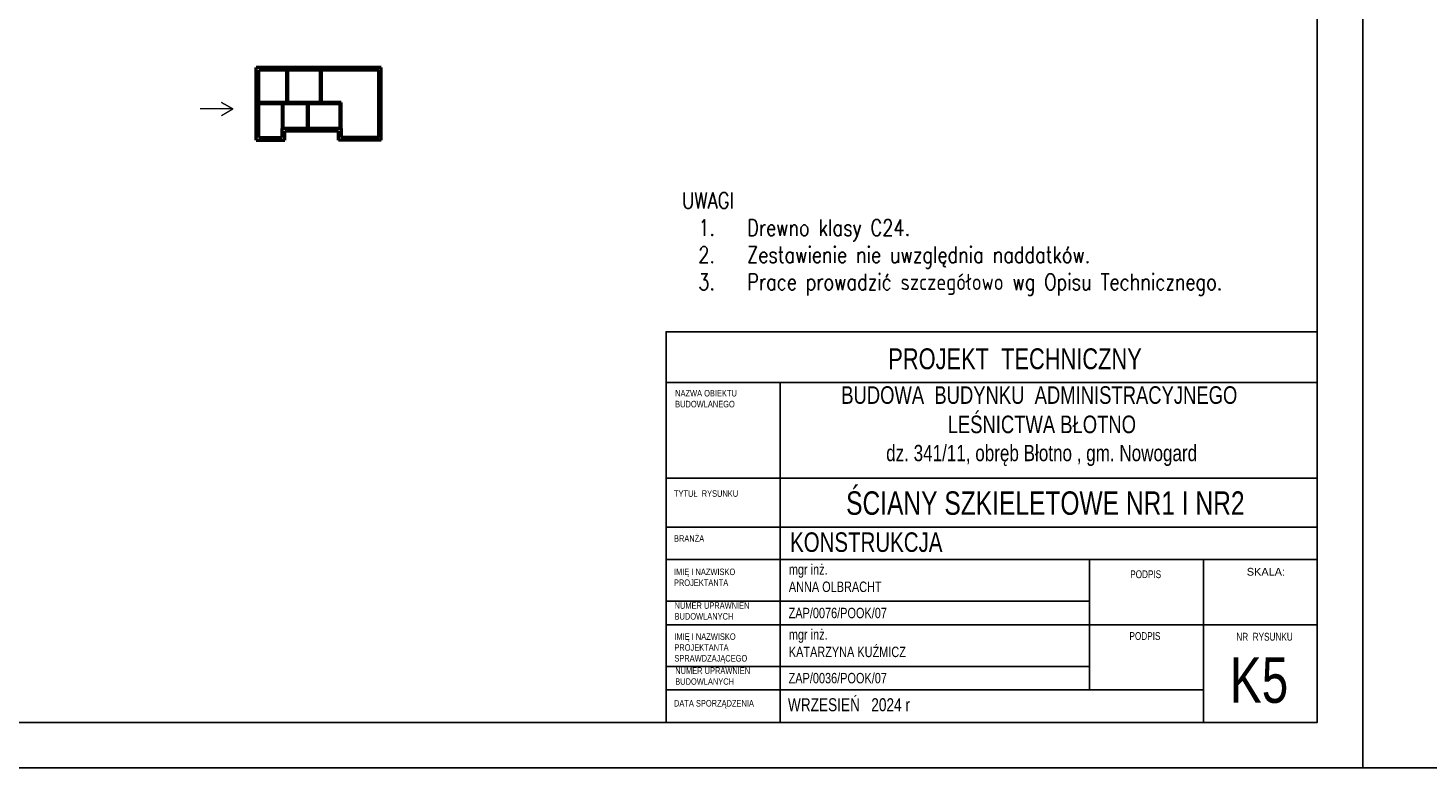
# Model space of a CAD drawing. Header units: inches. Extents: x 72095 to 82628, y -36879 to -32162.
# Tile 19 of 34: x 75303 to 76378, y -35263 to -34695. Entities that reach past the tile are written whole.
import ezdxf
from ezdxf.enums import TextEntityAlignment as Align

# ---------------------------------------------------------------- set-up
doc = ezdxf.new("R2010")
doc.units = ezdxf.units.IN
doc.header["$MEASUREMENT"] = 0
doc.layers.add('_tabelka', color=4, linetype='Continuous')
for name, color, linetype, lineweight in [('Opisy', 4, 'Continuous', 20), ('WYMIARY', 6, 'Continuous', 15), ('Ściany nośne', 5, 'Continuous', 50)]:
    doc.layers.add(name, color=color, linetype=linetype, lineweight=lineweight)
doc.styles.add('1-500', font='arial.ttf', dxfattribs={"width": 0.75, "height": 1.25})
doc.styles.add('1. Simplex', font='simplex.shx', dxfattribs={"width": 0.8})
doc.styles.add('Arial narrow', font='arial.ttf', dxfattribs={"width": 0.75})
doc.styles.add('STYL-1', font='arial.ttf', dxfattribs={"width": 0.75})

msp = doc.modelspace()

# ---------------------------------------------------------------- linework, layer by layer
at = {"layer": '_tabelka', "linetype": 'Continuous'}
for p, q in [((76293, -34927.954), (75793, -34927.954)), ((76293, -34967.017), (75793, -34967.017)), ((75880.5, -34967.017), (75880.5, -35227.954)), ((76293, -35040.454), (75793, -35040.454)), ((76293, -35040.454), (75793, -35040.454)), ((76293, -35077.954), (75793, -35077.954)), ((76293, -35102.954), (75793, -35102.954)), ((76118, -35202.954), (76118, -35102.954)), ((76205.5, -35227.954), (76205.5, -35102.954)), ((76118, -35134.954), (75793, -35134.954)), ((76205.5, -35152.954), (75793, -35152.954)), ((76205.5, -35152.954), (76293, -35152.954)), ((76118, -35184.954), (75793, -35184.954)), ((76205.5, -35202.954), (75793, -35202.954))]:
    msp.add_line(p, q, dxfattribs=at)
at = {"layer": '_tabelka', "linetype": 'Continuous', "ltscale": 10}
for points in [[(74228, -35262.954), (76328, -35262.954), (76328, -33777.954), (74228, -33777.954)], [(76328, -35262.954), (78428, -35262.954), (78428, -33777.954), (76328, -33777.954)], [(74328, -35227.954), (76293, -35227.954), (76293, -33812.954), (74328, -33812.954)]]:
    msp.add_lwpolyline(points, close=True, dxfattribs=at)
at = {"layer": '_tabelka', "linetype": 'Continuous'}
msp.add_lwpolyline([(75793, -35227.954), (76293, -35227.954), (76293, -34927.954), (75793, -34927.954)], close=True, dxfattribs=at)
msp.add_lwpolyline([(75793, -35227.954), (76293, -35227.954), (76293, -34927.954), (75793, -34927.954)], close=True, dxfattribs=at)
at = {"layer": 'WYMIARY', "color": 1}
msp.add_lwpolyline([(75451.606, -34761.891), (75460.266, -34756.891), (75451.606, -34751.891), (75460.266, -34756.891), (75435.266, -34756.891)], dxfattribs=at)
at = {"layer": 'Ściany nośne', "color": 4, "ltscale": 35}
for p, q in [((75574.232, -34725.094), (75478.222, -34725.094)), ((75478.222, -34780.904), (75478.222, -34725.094)), ((75572.282, -34727.044), (75480.172, -34727.044)), ((75480.172, -34778.954), (75480.172, -34727.044)), ((75501.762, -34751.899), (75501.762, -34727.044)), ((75502.462, -34751.899), (75502.462, -34727.044)), ((75527.562, -34751.899), (75527.562, -34727.044)), ((75528.262, -34751.899), (75528.262, -34727.044)), ((75572.282, -34778.954), (75572.282, -34727.044)), ((75574.232, -34780.904), (75574.232, -34725.094)), ((75543.432, -34751.899), (75480.172, -34751.899)), ((75543.432, -34753.099), (75480.172, -34753.099)), ((75498.222, -34753.099), (75498.222, -34771.954)), ((75498.922, -34771.954), (75498.922, -34753.099)), ((75517.692, -34771.954), (75517.692, -34753.099)), ((75518.392, -34771.954), (75518.392, -34753.099)), ((75542.732, -34771.954), (75542.732, -34753.099)), ((75543.432, -34771.954), (75543.432, -34751.899)), ((75498.222, -34778.954), (75498.222, -34771.954)), ((75543.432, -34771.954), (75498.222, -34771.954)), ((75500.172, -34780.904), (75500.172, -34773.904)), ((75541.482, -34773.904), (75500.172, -34773.904)), ((75541.482, -34780.904), (75541.482, -34773.904)), ((75543.432, -34771.954), (75543.432, -34778.954)), ((75478.222, -34780.904), (75500.172, -34780.904)), ((75480.172, -34778.954), (75498.222, -34778.954)), ((75574.232, -34780.904), (75541.482, -34780.904)), ((75572.282, -34778.954), (75543.432, -34778.954))]:
    msp.add_line(p, q, dxfattribs=at)

# ---------------------------------------------------------------- texts
at = {"layer": '_tabelka', "linetype": 'Continuous', "style": 'Arial narrow'}
msp.add_text('SKALA:', height=6, dxfattribs=at).set_placement((76238.861, -35109.289), align=Align.TOP_LEFT)
at = {"layer": '_tabelka', "linetype": 'Continuous'}
for s, insert, char_height, width, attachment_point, style in [('PROJEKT  TECHNICZNY', (76060.906, -34940.742), 16, 627.98218, 2, 'Arial narrow'), ('\\H0.75x;BUDOWA  BUDYNKU  ADMINISTRACYJNEGO\\P LEŚNICTWA BŁOTNO\\P\\H0.9259x; dz. 341/11, obręb Błotno , gm. Nowogard', (76079.51, -34969.851), 18, 597.29156, 2, '1-500'), ('NAZWA OBIEKTU\\PBUDOWLANEGO', (75799.925, -34972.692), 5, 277.17637, 1, 'Arial narrow'), ('TYTUŁ  RYSUNKU', (75799.019, -35049.723), 5, 277.17637, 1, 'Arial narrow'), ('ŚCIANY SZKIELETOWE NR1 I NR2', (76084.177, -35050.54), 18, 589.37616, 2, 'STYL-1'), ('BRANŻA', (75799.019, -35084.23), 5, 277.17637, 1, 'Arial narrow'), ('\\pxql;KONSTRUKCJA ', (76202.154, -35082.028), 15, 627.98218, 2, 'Arial narrow'), ('IMIĘ I NAZWISKO \\PPROJEKTANTA', (75799.019, -35109.837), 5, 277.17637, 1, 'Arial narrow'), ('mgr inż.\\PANNA OLBRACHT', (75887.213, -35106.477), 8, 277.17637, 1, 'Arial narrow'), ('PODPIS ', (76149.353, -35111.174), 6, 277.17637, 1, 'Arial narrow'), ('NUMER UPRAWNIEŃ \\PBUDOWLANYCH', (75799.464, -35135.7), 5, 277.17637, 1, 'Arial narrow'), ('IMIĘ I NAZWISKO \\PPROJEKTANTA\\PSPRAWDZAJĄCEGO', (75799.304, -35159.566), 5, 277.17637, 1, 'Arial narrow'), ('mgr inż.\\PKATARZYNA KUŹMICZ', (75887.213, -35156.477), 8, 277.17637, 1, 'Arial narrow'), ('PODPIS  ', (76148.784, -35158.628), 6, 277.17637, 1, 'Arial narrow'), ('NR  RYSUNKU', (76230.847, -35159.165), 6, 72.14614, 1, 'Arial narrow'), ('NUMER UPRAWNIEŃ \\PBUDOWLANYCH', (75799.985, -35185.718), 5, 277.17637, 1, 'Arial narrow'), ('K5', (76225.871, -35177.89), 35, 65.0967, 1, 'Arial narrow'), ('WRZESIEŃ   2024 r', (75886.504, -35209.382), 10, 277.17637, 1, 'Arial narrow'), ('DATA SPORZĄDZENIA', (75799.019, -35210.779), 5, 277.17637, 1, 'Arial narrow')]:
    msp.add_mtext(s, dxfattribs=dict(at, insert=insert, char_height=char_height, width=width, attachment_point=attachment_point, style=style))
at = {"layer": '_tabelka', "char_height": 8, "width": 277.17637, "attachment_point": 5, "style": 'Arial narrow'}
for s, insert in [('ZAP/0076/POOK/07', (75924.781, -35144.003)), ('ZAP/0036/POOK/07', (75924.781, -35194.003))]:
    msp.add_mtext(s, dxfattribs=dict(at, insert=insert))
at = {"layer": 'Opisy', "color": 7, "insert": (75805.209, -34900.145), "char_height": 12.5, "width": 476.5484, "attachment_point": 7, "style": '1. Simplex'}
msp.add_mtext('\\pxt4.6666;UWAGI\\P\\pi-3,l4,t4;1.^IDrewno klasy C24.\\P{\\C0;2.^IZestawienie nie uwzględnia naddatków.\\P}3.^IPrace prowadzić szczegółowo wg Opisu Technicznego.', dxfattribs=at)

doc.saveas('drawing.dxf')
